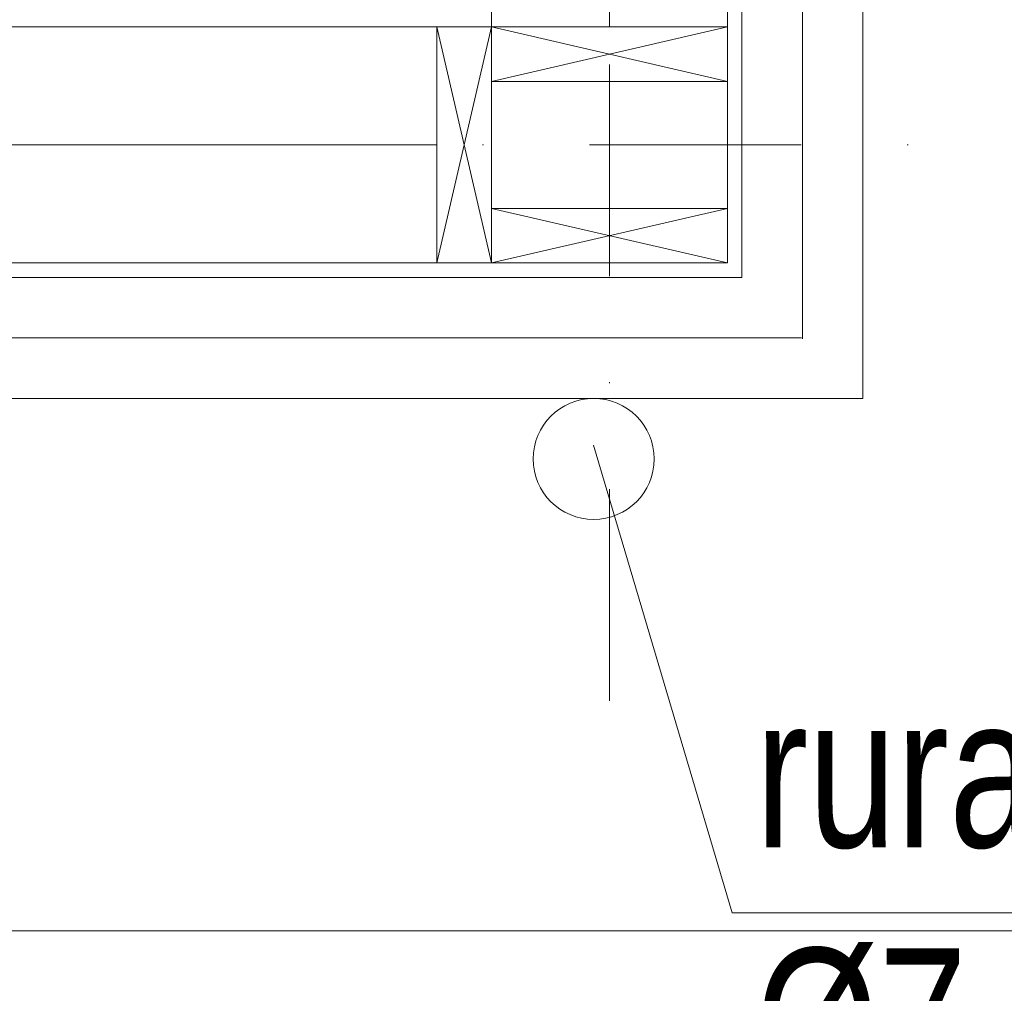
# Model space of a CAD drawing. Header units: inches. Extents: x 53031 to 98566, y -51777 to -15616.
# Tile 25 of 45: x 54495 to 54576, y -17293 to -17213. Entities that reach past the tile are written whole.
import ezdxf

# ---------------------------------------------------------------- set-up
doc = ezdxf.new("R2010")
doc.units = ezdxf.units.IN
doc.header["$MEASUREMENT"] = 0
doc.linetypes.add('DASHDOT', pattern=[1, 0.5, -0.25, 0, -0.25])
doc.layers.get('0').update_dxf_attribs({"lineweight": 0})
doc.layers.get('Defpoints').update_dxf_attribs({"lineweight": 0})
for name, color, linetype, lineweight in [('A35-rura spustowa', 2, 'Continuous', 0), ('A36-obrzeże', 252, 'Continuous', 0), ('p-- ocieplenie-w.zew', 77, 'Continuous', 0), ('p--konst-słupy', 3, 'Continuous', 0), ('p--ocieplenie w.wew.', 53, 'Continuous', 0), ('p--opisy dodatkowe', 62, 'Continuous', 0), ('p--osie konstr', 11, 'DASHDOT', 15), ('p--wymiary-1-50', 5, 'Continuous', 0), ('p--ściana szkielet', 64, 'Continuous', 0)]:
    doc.layers.add(name, color=color, linetype=linetype, lineweight=lineweight)
doc.styles.add('1-50', font='arial.ttf', dxfattribs={"width": 0.75, "height": 12.5})
doc.linetypes.add('BATTING', pattern='A,0.0001,-0.1,[134,ltypeshp.shx,S=0.1,R=0,X=-0.1,Y=0],-0.2,[134,ltypeshp.shx,S=0.1,R=180,X=0.1,Y=0],-0.1', length=0.4001)
doc.dimstyles.new('1-50', dxfattribs={"dimtxt": 12.5, "dimasz": 5, "dimexe": 5, "dimexo": 5, "dimgap": 0.09, "dimtad": 0, "dimdsep": 46, "dimtxsty": '1-50', "dimblk": 'OBLIQUE', "dimcen": 0.09, "dimadec": 0, "dimazin": 0, "dimtfac": 1, "dimtdec": 4, "dimtix": 1, "dimtmove": 2, "dimatfit": 3, "dimldrblk": 'OBLIQUE', "dimfxl": 5, "dimfxlon": 1, "dimtvp": 0.7, "dimtolj": 1, "dimtzin": 0, "dimarcsym": 0})

# ---------------------------------------------------------------- blocks, each defined once
blk = doc.blocks.new('_OBLIQUE')
at = {"color": 0, "linetype": 'ByBlock', "lineweight": -2}
for p, q in [((-0.5, -0.5), (0.5, 0.5)), ((0, 0), (0, 0))]:
    blk.add_line(p, q, dxfattribs=at)
blk = doc.blocks.new('*D768')
at = {"layer": 'Defpoints', "color": 0}
for p in [(54564.585, -16663.675), (54742.02, -16663.675), (54564.585, -17244.175)]:
    blk.add_point(p, dxfattribs=at)
at = {"layer": 'p--wymiary-1-50', "color": 0, "lineweight": -2}
for p, q in [((54737.02, -16663.675), (54747.02, -16663.675)), ((54742.02, -17244.175), (54742.02, -16663.675)), ((54737.02, -17244.175), (54747.02, -17244.175))]:
    blk.add_line(p, q, dxfattribs=at)
at = {"layer": 'p--wymiary-1-50', "color": 0, "lineweight": -2, "xscale": 5, "yscale": 5, "zscale": 5}
for p, rotation in [((54742.02, -16663.675), 90), ((54742.02, -17244.175), 270)]:
    blk.add_blockref('_OBLIQUE', p, dxfattribs=dict(at, rotation=rotation))
at = {"layer": 'p--wymiary-1-50', "color": 0, "insert": (54733.086, -16953.925), "char_height": 12.5, "attachment_point": 5, "rotation": 90, "style": '1-50'}
blk.add_mtext('\\A1;580.5', dxfattribs=at)
blk = doc.blocks.new('*D1292')
at = {"layer": 'Defpoints', "color": 0}
for p in [(54531.435, -16696.825), (54471.527, -17211.025), (54531.435, -17211.025)]:
    blk.add_point(p, dxfattribs=at)
at = {"layer": 'p--wymiary-1-50', "color": 0, "lineweight": -2}
for p, q in [((54476.527, -16696.825), (54466.527, -16696.825)), ((54471.527, -16696.825), (54471.527, -17211.025)), ((54476.527, -17211.025), (54466.527, -17211.025))]:
    blk.add_line(p, q, dxfattribs=at)
at = {"layer": 'p--wymiary-1-50', "color": 0, "lineweight": -2, "xscale": 5, "yscale": 5, "zscale": 5}
for p, rotation in [((54471.527, -16696.825), 90), ((54471.527, -17211.025), 270)]:
    blk.add_blockref('_OBLIQUE', p, dxfattribs=dict(at, rotation=rotation))
at = {"layer": 'p--wymiary-1-50', "color": 0, "insert": (54462.593, -16953.925), "char_height": 12.5, "attachment_point": 5, "rotation": 90, "style": '1-50'}
blk.add_mtext('\\A1;514.2', dxfattribs=at)
blk = doc.blocks.new('ukł.słupów-1K')
for p, q in [((940.6, 0), (936.1, 19.5)), ((936.1, 0), (940.6, 19.5)), ((940.6, 15), (960.1, 19.5)), ((940.6, 19.5), (960.1, 15)), ((940.6, 4.5), (960.1, 0)), ((940.6, 0), (960.1, 4.5))]:
    blk.add_line(p, q)
for points in [[(936.1, 0), (936.1, 19.5), (940.6, 19.5), (940.6, 0)], [(940.6, 19.5), (960.1, 19.5), (960.1, 15), (940.6, 15)], [(940.6, 0), (960.1, 0), (960.1, 4.5), (940.6, 4.5)]]:
    blk.add_lwpolyline(points, close=True)

msp = doc.modelspace()

# ---------------------------------------------------------------- linework, layer by layer
at = {"layer": 'A35-rura spustowa', "linetype": 'Continuous', "lineweight": 0, "ltscale": 75}
msp.add_circle((54542.335, -17249.175), 5, dxfattribs=at)
at = {"layer": 'A36-obrzeże', "linetype": 'Continuous', "ltscale": 35}
msp.add_lwpolyline([(53823.585, -17288.175), (53538.085, -17288.175), (53538.085, -16619.675), (54608.585, -16619.675), (54608.585, -17288.175), (54215.085, -17288.175)], dxfattribs=at)
at = {"layer": 'p-- ocieplenie-w.zew', "linetype": 'BATTING', "ltscale": 10}
for p, q in [((54559.585, -17239.249), (54559.585, -16668.675)), ((54559.509, -17239.175), (54441.435, -17239.175))]:
    msp.add_line(p, q, dxfattribs=at)
at = {"layer": 'p--ocieplenie w.wew.', "linetype": 'BATTING', "ltscale": 19.5}
for p, q in [((54543.635, -17213.475), (54543.635, -17155.475)), ((54543.635, -17228.475), (54543.635, -17217.975)), ((54471.385, -17223.225), (54529.385, -17223.225))]:
    msp.add_line(p, q, dxfattribs=at)
at = {"layer": 'p--opisy dodatkowe'}
msp.add_lwpolyline([(54647.006, -17286.692), (54553.782, -17286.692), (54542.335, -17248.041)], dxfattribs=at)
at = {"layer": 'p--osie konstr', "linetype": 'DASHDOT', "ltscale": 35}
for p, q in [((54543.635, -17269.175), (54543.635, -16594.815)), ((54594.585, -17223.225), (54215.085, -17223.225))]:
    msp.add_line(p, q, dxfattribs=at)
at = {"layer": 'p--ściana szkielet', "ltscale": 35}
for p, q in [((54564.585, -17244.175), (54564.585, -16663.675)), ((54554.585, -17234.175), (54554.585, -16673.675)), ((54533.885, -17232.975), (54533.885, -16674.875)), ((54553.385, -17232.975), (54553.385, -16674.875)), ((54553.385, -17213.475), (54444.435, -17213.475)), ((54553.385, -17232.975), (54441.435, -17232.975)), ((54554.585, -17234.175), (54441.435, -17234.175)), ((54564.585, -17244.175), (54441.435, -17244.175))]:
    msp.add_line(p, q, dxfattribs=at)

# ---------------------------------------------------------------- block references
at = {"layer": 'p--konst-słupy'}
msp.add_blockref('ukł.słupów-1K', (53593.285, -17232.975), dxfattribs=at)

# ---------------------------------------------------------------- texts
at = {"layer": 'p--opisy dodatkowe', "insert": (54555.705, -17268.774), "char_height": 12.5, "width": 177.1707, "attachment_point": 1, "style": '1-50'}
msp.add_mtext('rura spustowa\\P%%c7,5 cm', dxfattribs=at)

# ---------------------------------------------------------------- dimensions: what is measured, and where the dimension line sits
at = {"layer": 'p--wymiary-1-50'}
dim = msp.add_linear_dim(base=(54742.02, -16663.675), p1=(54564.585, -17244.175), p2=(54564.585, -16663.675), angle=90, dimstyle='1-50', dxfattribs=at)
dim.commit()
dim.dimension.update_dxf_attribs({"geometry": '*D768', "text_midpoint": (54733.086, -16953.925)})
dim = msp.add_linear_dim(base=(54471.527, -17211.025), p1=(54531.435, -16696.825), p2=(54531.435, -17211.025), angle=90, dimstyle='1-50', override={"dimtxt": 12.5}, dxfattribs=at)
dim.commit()
dim.dimension.update_dxf_attribs({"geometry": '*D1292', "text_midpoint": (54462.593, -16953.925)})

doc.saveas('drawing.dxf')
